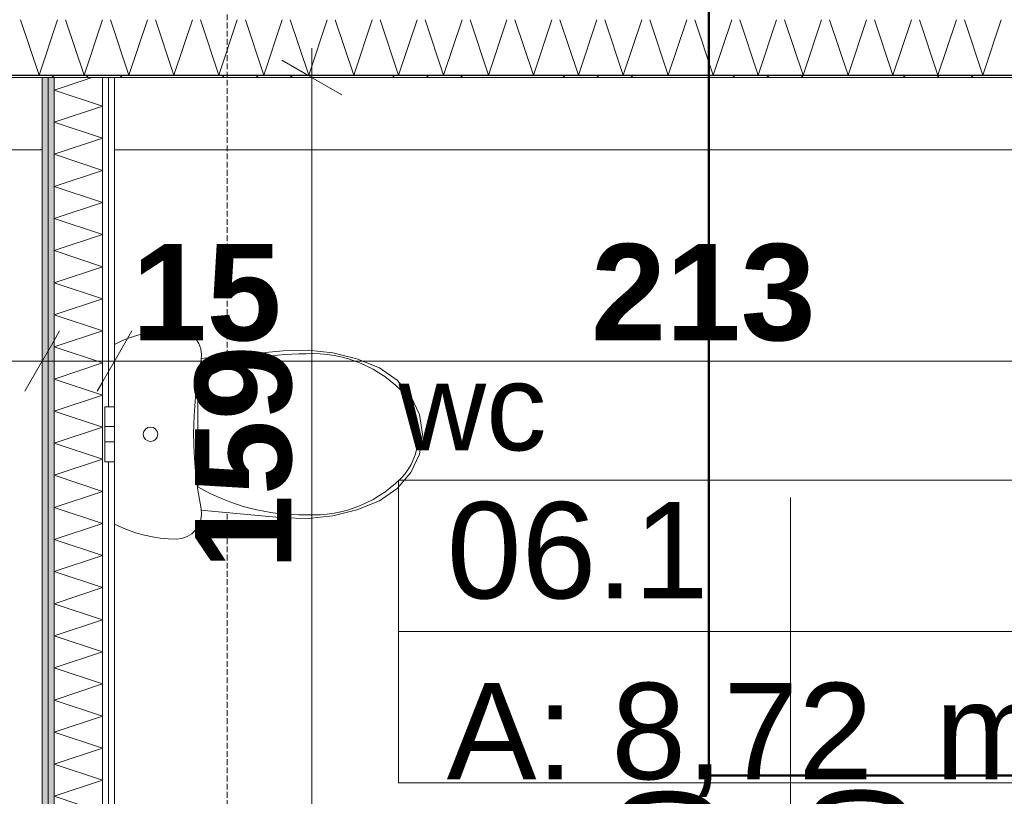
# Model space of a CAD drawing. Extents: x -7314 to 11761, y 144 to 9383.
# Tile 168 of 193: x 4186 to 4390, y 8608 to 8769. Entities that reach past the tile are written whole.
import ezdxf
from ezdxf.xclip import XClip

# ---------------------------------------------------------------- set-up
doc = ezdxf.new("R2010")
doc.units = 0
doc.header["$MEASUREMENT"] = 0
doc.header["$XCLIPFRAME"] = 0
doc.linetypes.add('Krawędzie ukryte', pattern=[68, 48, -20])
doc.linetypes.add('Wipeout_Contour', pattern=[20000, 0, -20000])
for name, color, linetype in [('FORMA - Arch 01 - 220-A Ściany', 7, 'Continuous'), ('FORMA - Arch 01 - 410-K Osie', 7, 'Continuous'), ('FORMA - Arch 01 - 540-I Ogrzewanie', 7, 'Continuous'), ('FORMA - Arch 02 - Strefy', 7, 'Continuous'), ('FORMA - Arch 02 - Ściany zewnętrzne', 7, 'Continuous'), ('FORMA - Arch 04 - Wymiary ogólne', 7, 'Continuous')]:
    doc.layers.add(name, color=color, linetype=linetype)
doc.styles.add('STYL_AUTOMATYCZNY_2', font='arial.ttf')
doc.styles.add('STYL_AUTOMATYCZNY_9', font='arial.ttf')
pattern_1 = [(0, (4185.3, -5972.398), (0, 7.5), [0, -7.5])]

# ---------------------------------------------------------------- blocks, each defined once
blk = doc.blocks.new('*X251')
at = {"layer": 'FORMA - Arch 01 - 220-A Ściany', "color": 7, "linetype": 'Continuous', "lineweight": 5, "ltscale": 0.025}
for p, q in [((4193.12, 8754.27), (4201, 8756.9)), ((4203.12, 8750.94), (4193.12, 8754.27)), ((4193.12, 8747.6), (4203.12, 8750.94)), ((4203.12, 8744.27), (4193.12, 8747.6)), ((4193.12, 8740.94), (4203.12, 8744.27)), ((4203.12, 8737.6), (4193.12, 8740.94)), ((4193.12, 8734.27), (4203.12, 8737.6)), ((4203.12, 8730.94), (4193.12, 8734.27)), ((4193.12, 8727.6), (4203.12, 8730.94)), ((4203.12, 8724.27), (4193.12, 8727.6)), ((4193.12, 8720.94), (4203.12, 8724.27)), ((4203.12, 8717.6), (4193.12, 8720.94)), ((4193.12, 8714.27), (4203.12, 8717.6)), ((4203.12, 8710.94), (4193.12, 8714.27)), ((4193.12, 8707.6), (4203.12, 8710.94)), ((4203.12, 8704.27), (4193.12, 8707.6)), ((4193.12, 8700.94), (4203.12, 8704.27)), ((4203.12, 8697.6), (4193.12, 8700.94)), ((4193.12, 8694.27), (4203.12, 8697.6)), ((4203.12, 8690.94), (4193.12, 8694.27)), ((4193.12, 8687.6), (4203.12, 8690.94)), ((4203.12, 8684.27), (4193.12, 8687.6)), ((4193.12, 8680.94), (4203.12, 8684.27)), ((4203.12, 8677.6), (4193.12, 8680.94)), ((4193.12, 8674.27), (4203.12, 8677.6)), ((4203.12, 8670.94), (4193.12, 8674.27)), ((4193.12, 8667.6), (4203.12, 8670.94)), ((4203.12, 8664.27), (4193.12, 8667.6)), ((4193.12, 8660.94), (4203.12, 8664.27)), ((4203.12, 8657.6), (4193.12, 8660.94)), ((4193.12, 8654.27), (4203.12, 8657.6)), ((4203.12, 8650.94), (4193.12, 8654.27)), ((4193.12, 8647.6), (4203.12, 8650.94)), ((4203.12, 8644.27), (4193.12, 8647.6)), ((4193.12, 8640.94), (4203.12, 8644.27)), ((4203.12, 8637.6), (4193.12, 8640.94)), ((4193.12, 8634.27), (4203.12, 8637.6)), ((4203.12, 8630.94), (4193.12, 8634.27)), ((4193.12, 8627.6), (4203.12, 8630.94)), ((4203.12, 8624.27), (4193.12, 8627.6)), ((4193.12, 8620.94), (4203.12, 8624.27)), ((4203.12, 8617.6), (4193.12, 8620.94)), ((4193.12, 8614.27), (4203.12, 8617.6)), ((4203.12, 8610.94), (4193.12, 8614.27)), ((4193.12, 8607.6), (4203.12, 8610.94)), ((4203.12, 8604.27), (4193.12, 8607.6)), ((4193.12, 8600.94), (4203.12, 8604.27)), ((4203.12, 8597.6), (4193.12, 8600.94)), ((4197.25, 8595.65), (4203.12, 8597.6))]:
    blk.add_line(p, q, dxfattribs=at)
blk = doc.blocks.new('*X410')
at = {"layer": 'FORMA - Arch 01 - 220-A Ściany', "color": 7, "linetype": 'Continuous', "lineweight": 5, "ltscale": 0.025}
for p, q in [((4189.97, 8757.4), (4186.13, 8768.9)), ((4193.8, 8768.9), (4189.97, 8757.4)), ((4199.3, 8757.4), (4195.47, 8768.9)), ((4203.13, 8768.9), (4199.3, 8757.4)), ((4208.63, 8757.4), (4204.8, 8768.9)), ((4212.47, 8768.9), (4208.63, 8757.4)), ((4217.97, 8757.4), (4214.13, 8768.9)), ((4221.8, 8768.9), (4217.97, 8757.4)), ((4227.3, 8757.4), (4223.47, 8768.9)), ((4231.13, 8768.9), (4227.3, 8757.4)), ((4236.63, 8757.4), (4232.8, 8768.9)), ((4240.47, 8768.9), (4236.63, 8757.4)), ((4245.97, 8757.4), (4242.13, 8768.9)), ((4249.8, 8768.9), (4245.97, 8757.4)), ((4255.3, 8757.4), (4251.47, 8768.9)), ((4259.13, 8768.9), (4255.3, 8757.4)), ((4264.63, 8757.4), (4260.8, 8768.9)), ((4268.47, 8768.9), (4264.63, 8757.4)), ((4273.97, 8757.4), (4270.13, 8768.9)), ((4277.8, 8768.9), (4273.97, 8757.4)), ((4283.3, 8757.4), (4279.47, 8768.9)), ((4287.13, 8768.9), (4283.3, 8757.4)), ((4292.63, 8757.4), (4288.8, 8768.9)), ((4296.47, 8768.9), (4292.63, 8757.4)), ((4301.97, 8757.4), (4298.13, 8768.9)), ((4305.8, 8768.9), (4301.97, 8757.4)), ((4311.3, 8757.4), (4307.47, 8768.9)), ((4315.13, 8768.9), (4311.3, 8757.4)), ((4320.63, 8757.4), (4316.8, 8768.9)), ((4324.47, 8768.9), (4320.63, 8757.4)), ((4329.97, 8757.4), (4326.13, 8768.9)), ((4333.8, 8768.9), (4329.97, 8757.4)), ((4339.3, 8757.4), (4335.47, 8768.9)), ((4343.13, 8768.9), (4339.3, 8757.4)), ((4348.63, 8757.4), (4344.8, 8768.9)), ((4352.47, 8768.9), (4348.63, 8757.4)), ((4357.97, 8757.4), (4354.13, 8768.9)), ((4361.8, 8768.9), (4357.97, 8757.4)), ((4367.3, 8757.4), (4363.47, 8768.9)), ((4371.13, 8768.9), (4367.3, 8757.4)), ((4376.63, 8757.4), (4372.8, 8768.9)), ((4380.47, 8768.9), (4376.63, 8757.4)), ((4385.97, 8757.4), (4382.13, 8768.9)), ((4389.8, 8768.9), (4385.97, 8757.4))]:
    blk.add_line(p, q, dxfattribs=at)
blk = doc.blocks.new('Rysunek_1_1', base_point=(4185.3, -5972.4))
at = {"color": 254, "linetype": 'Wipeout_Contour', "lineweight": 0, "ltscale": 38356.162914}
blk.add_wipeout([(4251.46, 8531.38), (4253.96, 8531.38), (4253.96, 8657.38), (4251.46, 8657.38)], dxfattribs=at).dxf.layer = 'FORMA - Arch 02 - Strefy'
at = {"color": 254, "linetype": 'Wipeout_Contour', "lineweight": 0, "ltscale": 38500.159546}
blk.add_wipeout([(4190.62, 8756.9), (3824.83, 8756.9), (3824.83, 8741.9), (4190.62, 8741.9)], dxfattribs=at).dxf.layer = 'FORMA - Arch 02 - Ściany zewnętrzne'
at = {"layer": 'FORMA - Arch 02 - Ściany zewnętrzne', "color": 7, "linetype": 'Continuous', "lineweight": 13, "ltscale": 0.025}
blk.add_line((4190.62, 8741.9), (4190.62, 8756.9), dxfattribs=at)
at = {"layer": 'FORMA - Arch 02 - Ściany zewnętrzne', "color": 7, "linetype": 'Continuous', "lineweight": 13, "ltscale": 0.025, "flags": 128}
for points in [[(4190.62, 8756.9), (3824.83, 8756.9)], [(3824.83, 8741.9), (4190.62, 8741.9)]]:
    blk.add_lwpolyline(points, dxfattribs=at)
at = {"color": 254, "linetype": 'Wipeout_Contour', "lineweight": 0, "ltscale": 48057.884686}
blk.add_wipeout([(4267.84, 8756.9), (4205.62, 8756.9), (4205.62, 8347.9), (4418.86, 8347.9), (4418.86, 8756.9)], dxfattribs=at).dxf.layer = 'FORMA - Arch 02 - Strefy'
at = {"layer": 'FORMA - Arch 01 - 220-A Ściany', "color": 7, "linetype": 'Continuous', "lineweight": 15, "ltscale": 0.025}
blk.add_line((4346.04, 8669.68), (4346.04, 8578.05), dxfattribs=at)
at = {"layer": 'FORMA - Arch 02 - Strefy', "color": 7, "linetype": 'Continuous', "lineweight": 13, "ltscale": 0.025}
for p, q in [((4412.09, 8641.86), (4264.63, 8641.86)), ((4264.63, 8641.86), (4412.09, 8641.86)), ((4264.63, 8610.43), (4264.63, 8641.86)), ((4412.09, 8610.43), (4264.63, 8610.43))]:
    blk.add_line(p, q, dxfattribs=at)
at = {"layer": 'FORMA - Arch 01 - 220-A Ściany', "color": 7, "linetype": 'Continuous', "lineweight": 13, "char_height": 20, "attachment_point": 7, "rotation": 90, "style": 'STYL_AUTOMATYCZNY_2'}
for s, insert in [('\\A1;{\\pql;\\pt0;\\fArial|b0|i0|c238|p0;\\W1.000000;90\\fArial|b0|i0|c238|p0;\\W1.000000;\\A1{\\H.66x;\\S^  ;}\\fArial|b0|i0|c238|p0;\\W1.000000;\\fArial|b0|i0|c238|p0;\\W1.000000;}', (4336.38, 8578.79)), ('\\A1;{\\pql;\\pt0;\\fArial|b0|i0|c238|p0;\\W1.000000;200\\fArial|b0|i0|c238|p0;\\W1.000000;\\A1{\\H.66x;\\S^  ;}\\fArial|b0|i0|c238|p0;\\W1.000000;\\fArial|b0|i0|c238|p0;\\W1.000000;}', (4376.38, 8563.53))]:
    blk.add_mtext(s, dxfattribs=dict(at, insert=insert))
at = {"layer": 'FORMA - Arch 02 - Strefy', "color": 7, "linetype": 'Continuous', "lineweight": 13, "char_height": 20, "attachment_point": 1, "style": 'STYL_AUTOMATYCZNY_2'}
for s, insert in [('\\A1;{\\pql;\\pt0,460;\\fArial|b0|i0|c238|p0;\\W1.000000;06.1\\fArial|b0|i0|c238|p0;\\W1.000000;\\A1{\\H.66x;\\S^  ;}\\fArial|b0|i0|c238|p0;\\W1.000000;\\fArial|b0|i0|c238|p0;\\W1.000000;\\A1{\\H.66x;\\S^  ;}}', (4274.63, 8668.71)), ('\\A1;{\\pql;\\pt0,460;\\fArial|b0|i0|c238|p0;\\W1.000000;A: 8,72\\fArial|b0|i0|c238|p0;\\W1.000000;\\A1{\\H.66x;\\S^  ;}\\fArial|b0|i0|c238|p0;\\W1.000000; m\\fArial|b0|i0|c238|p0;\\W1.000000;\\A1{\\H.66x;\\S2^  ;}}', (4274.63, 8637))]:
    blk.add_mtext(s, dxfattribs=dict(at, insert=insert))
at = {"layer": 'FORMA - Arch 04 - Wymiary ogólne', "color": 154, "linetype": 'Continuous', "lineweight": 13, "insert": (4304.61, 8702), "char_height": 20, "width": 45.7634, "attachment_point": 7, "style": 'STYL_AUTOMATYCZNY_9'}
blk.add_mtext('\\A1;{\\pql;\\fArial|b1|i0|c238|p0;\\W1.000000;213}', dxfattribs=at)
at = {"color": 254, "linetype": 'Wipeout_Contour', "lineweight": 0, "ltscale": 34057.259102}
blk.add_wipeout([(4190.62, 8756.9), (4190.62, 6001.9), (4191.87, 6001.9), (4191.87, 8756.9)], dxfattribs=at).dxf.layer = 'FORMA - Arch 01 - 220-A Ściany'
at = {"color": 254, "linetype": 'Wipeout_Contour', "lineweight": 0, "ltscale": 39014.925015}
blk.add_wipeout([(4205.62, 8756.9), (4205.62, 8741.9), (4414.04, 8741.9), (4414.04, 8756.9)], dxfattribs=at).dxf.layer = 'FORMA - Arch 02 - Ściany zewnętrzne'
at = {"layer": 'FORMA - Arch 01 - 220-A Ściany', "linetype": 'Continuous', "lineweight": 5}
h = blk.add_hatch(dxfattribs=at)
h.set_pattern_fill('Gips_0001', style=0, pattern_type=2)
h.set_pattern_definition(pattern_1)
h.paths.add_polyline_path([(4190.62, 8756.9), (4190.62, 6001.9), (4191.87, 6001.9), (4191.87, 8756.9)])
at = {"layer": 'FORMA - Arch 01 - 220-A Ściany', "color": 7, "linetype": 'Continuous', "lineweight": 15, "ltscale": 0.025, "flags": 128}
blk.add_lwpolyline([(4190.62, 8756.9), (4190.62, 6001.9)], dxfattribs=at)
at = {"layer": 'FORMA - Arch 02 - Ściany zewnętrzne', "color": 7, "linetype": 'Continuous', "lineweight": 13, "ltscale": 0.025}
blk.add_line((4205.62, 8756.9), (4205.62, 8741.9), dxfattribs=at)
at = {"layer": 'FORMA - Arch 02 - Ściany zewnętrzne', "color": 7, "linetype": 'Continuous', "lineweight": 13, "ltscale": 0.025, "flags": 128}
for points in [[(4414.04, 8756.9), (4205.62, 8756.9)], [(4205.62, 8741.9), (4414.04, 8741.9)]]:
    blk.add_lwpolyline(points, dxfattribs=at)
at = {"layer": 'FORMA - Arch 04 - Wymiary ogólne', "color": 154, "linetype": 'Continuous', "lineweight": 13, "ltscale": 0.025}
for p, q in [((4190.62, 8707.37), (4190.62, 8688.62)), ((4190.62, 8698), (3209.71, 8698))]:
    blk.add_line(p, q, dxfattribs=at)
at = {"color": 254, "linetype": 'Wipeout_Contour', "lineweight": 0, "ltscale": 34059.770011}
blk.add_wipeout([(4191.87, 8756.9), (4191.87, 6001.9), (4193.12, 6001.9), (4193.12, 8756.9)], dxfattribs=at).dxf.layer = 'FORMA - Arch 01 - 220-A Ściany'
at = {"color": 254, "linetype": 'Wipeout_Contour', "lineweight": 0, "ltscale": 38570.971386}
blk.add_wipeout([(4205.62, 8598.15), (4205.62, 8756.9), (4204.37, 8756.9), (4204.37, 8598.15)], dxfattribs=at).dxf.layer = 'FORMA - Arch 01 - 220-A Ściany'
at = {"layer": 'FORMA - Arch 01 - 220-A Ściany', "linetype": 'Continuous', "lineweight": 5}
h = blk.add_hatch(dxfattribs=at)
h.set_pattern_fill('Gips_0001', style=0, pattern_type=2)
h.set_pattern_definition(pattern_1)
h.paths.add_polyline_path([(4191.87, 8756.9), (4191.87, 6001.9), (4193.12, 6001.9), (4193.12, 8756.9)])
h = blk.add_hatch(dxfattribs=at)
h.set_pattern_fill('Gips_0001', style=0, pattern_type=2)
h.set_pattern_definition(pattern_1)
h.paths.add_polyline_path([(4205.62, 8598.15), (4205.62, 8756.9), (4204.37, 8756.9), (4204.37, 8598.15)])
at = {"layer": 'FORMA - Arch 01 - 220-A Ściany', "color": 7, "linetype": 'Continuous', "lineweight": 13, "ltscale": 0.025}
blk.add_line((4191.87, 8756.9), (4191.87, 6001.9), dxfattribs=at)
at = {"layer": 'FORMA - Arch 01 - 220-A Ściany', "color": 7, "linetype": 'Continuous', "lineweight": 15, "ltscale": 0.025, "flags": 128}
blk.add_lwpolyline([(4205.62, 8598.15), (4205.62, 8756.9)], dxfattribs=at)
at = {"color": 254, "linetype": 'Wipeout_Contour', "lineweight": 0, "ltscale": 38566.545178}
blk.add_wipeout([(4204.37, 8596.9), (4204.37, 8756.9), (4203.12, 8756.9), (4203.12, 8596.9)], dxfattribs=at).dxf.layer = 'FORMA - Arch 01 - 220-A Ściany'
at = {"layer": 'FORMA - Arch 01 - 220-A Ściany', "linetype": 'Continuous', "lineweight": 5}
h = blk.add_hatch(dxfattribs=at)
h.set_pattern_fill('Gips_0001', style=0, pattern_type=2)
h.set_pattern_definition(pattern_1)
h.paths.add_polyline_path([(4204.37, 8596.9), (4204.37, 8756.9), (4203.12, 8756.9), (4203.12, 8596.9)])
at = {"layer": 'FORMA - Arch 01 - 220-A Ściany', "color": 7, "linetype": 'Continuous', "lineweight": 13, "ltscale": 0.025}
blk.add_line((4204.37, 8596.9), (4204.37, 8756.9), dxfattribs=at)
at = {"color": 254, "linetype": 'Wipeout_Contour', "lineweight": 0, "ltscale": 38554.497287}
blk.add_wipeout([(4203.12, 8595.65), (4203.12, 8756.9), (4193.12, 8756.9), (4193.12, 8595.65)], dxfattribs=at).dxf.layer = 'FORMA - Arch 01 - 220-A Ściany'
at = {"layer": 'FORMA - Arch 01 - 220-A Ściany', "color": 7, "linetype": 'Continuous', "lineweight": 13, "ltscale": 0.025}
for p, q in [((4193.12, 8756.9), (4193.12, 8595.65)), ((4203.12, 8595.65), (4203.12, 8756.9))]:
    blk.add_line(p, q, dxfattribs=at)
at = {"layer": 'FORMA - Arch 01 - 220-A Ściany', "color": 7, "linetype": 'Continuous', "lineweight": 15, "ltscale": 0.025, "flags": 128}
blk.add_lwpolyline([(4205.62, 8756.9), (4190.62, 8756.9)], dxfattribs=at)
at = {"layer": 'FORMA - Arch 04 - Wymiary ogólne', "color": 154, "linetype": 'Continuous', "lineweight": 13, "ltscale": 0.025}
blk.add_line((4187.01, 8691.75), (4194.22, 8704.25), dxfattribs=at)
at = {"color": 7, "linetype": 'Continuous', "lineweight": 13, "ltscale": 0.025}
blk.add_blockref('*X251', (0, 0), dxfattribs=at)
at = {"color": 254, "linetype": 'Wipeout_Contour', "lineweight": 0, "ltscale": 39534.067717}
blk.add_wipeout([(3824.83, 8757.4), (3824.83, 8756.9), (5251.51, 8756.9), (5251.51, 8757.4)], dxfattribs=at).dxf.layer = 'FORMA - Arch 01 - 220-A Ściany'
at = {"color": 254, "linetype": 'Wipeout_Contour', "lineweight": 0, "ltscale": 38606.548821}
blk.add_wipeout([(4205.62, 8688.49), (4203.62, 8688.49), (4203.62, 8686.82), (4205.62, 8686.82)], dxfattribs=at).dxf.layer = 'FORMA - Arch 01 - 540-I Ogrzewanie'
at = {"color": 254, "linetype": 'Wipeout_Contour', "lineweight": 0, "ltscale": 38593.949168}
blk.add_wipeout([(4205.62, 8684.39), (4203.62, 8684.39), (4203.62, 8683.92), (4205.62, 8683.92)], dxfattribs=at).dxf.layer = 'FORMA - Arch 01 - 540-I Ogrzewanie'
at = {"layer": 'FORMA - Arch 01 - 220-A Ściany', "linetype": 'Continuous', "lineweight": 5}
h = blk.add_hatch(dxfattribs=at)
h.set_pattern_fill('Aluminium_0001', style=0, pattern_type=2)
h.set_pattern_definition([(45, (4185.3, -5972.398), (-17.67767, 17.67767), []), (45, (4181.764, -5968.863), (-17.67767, 17.67767), []), (45, (4178.229, -5965.327), (-17.67767, 17.67767), [])])
h.paths.add_polyline_path([(3824.83, 8757.4), (3824.83, 8756.9), (5251.51, 8756.9), (5251.51, 8757.4)])
at = {"layer": 'FORMA - Arch 01 - 540-I Ogrzewanie', "color": 6, "linetype": 'Continuous', "lineweight": 15, "ltscale": 0.025}
blk.add_line((4205.62, 8688.49), (4203.62, 8688.49), dxfattribs=at)
at = {"color": 254, "linetype": 'Wipeout_Contour', "lineweight": 0, "ltscale": 38591.069006}
blk.add_wipeout([(4205.62, 8683.92), (4203.62, 8683.92), (4203.62, 8682.79), (4205.62, 8682.79)], dxfattribs=at).dxf.layer = 'FORMA - Arch 01 - 540-I Ogrzewanie'
at = {"color": 254, "linetype": 'Wipeout_Contour', "lineweight": 0, "ltscale": 59326.742158}
blk.add_wipeout([(3824.83, 8759.9), (3824.83, 8757.4), (5251.51, 8757.4), (5251.51, 8759.9), (5251.51, 8768.9), (3824.83, 8768.9)], dxfattribs=at).dxf.layer = 'FORMA - Arch 01 - 220-A Ściany'
at = {"color": 254, "linetype": 'Wipeout_Contour', "lineweight": 0, "ltscale": 38599.167984}
blk.add_wipeout([(4205.62, 8686.82), (4203.62, 8686.82), (4203.62, 8684.39), (4205.62, 8684.39)], dxfattribs=at).dxf.layer = 'FORMA - Arch 01 - 540-I Ogrzewanie'
at = {"color": 254, "linetype": 'Wipeout_Contour', "lineweight": 0, "ltscale": 38586.995952}
blk.add_wipeout([(4205.62, 8682.79), (4203.62, 8682.79), (4203.62, 8681.66), (4205.62, 8681.66)], dxfattribs=at).dxf.layer = 'FORMA - Arch 01 - 540-I Ogrzewanie'
at = {"layer": 'FORMA - Arch 01 - 220-A Ściany', "color": 7, "linetype": 'Continuous', "lineweight": 25, "ltscale": 0.025}
blk.add_line((3824.83, 8757.4), (5251.51, 8757.4), dxfattribs=at)
at = {"layer": 'FORMA - Arch 01 - 220-A Ściany', "color": 7, "linetype": 'Continuous', "lineweight": 15, "ltscale": 0.025, "flags": 128}
blk.add_lwpolyline([(3824.83, 8756.9), (5251.51, 8756.9)], dxfattribs=at)
at = {"layer": 'FORMA - Arch 01 - 410-K Osie', "color": 7, "linetype": 'Krawędzie ukryte', "lineweight": 13, "ltscale": 0.025}
for p, q in [((4229.04, 5890.7), (4229.04, 8978.35)), ((9416.23, 8756.9), (587.6, 8756.9))]:
    blk.add_line(p, q, dxfattribs=at)
at = {"layer": 'FORMA - Arch 01 - 540-I Ogrzewanie', "color": 6, "linetype": 'Continuous', "lineweight": 15, "ltscale": 0.025}
for p, q in [((4203.62, 8688.49), (4203.62, 8686.82)), ((4203.62, 8686.82), (4203.62, 8684.39)), ((4205.62, 8688.49), (4205.62, 8686.82)), ((4205.62, 8686.82), (4205.62, 8684.39)), ((4203.62, 8684.39), (4203.62, 8683.92)), ((4205.62, 8684.39), (4203.62, 8684.39)), ((4203.62, 8683.92), (4203.62, 8682.79)), ((4205.62, 8684.39), (4205.62, 8683.92)), ((4205.62, 8683.92), (4205.62, 8682.79))]:
    blk.add_line(p, q, dxfattribs=at)
at = {"layer": 'FORMA - Arch 04 - Wymiary ogólne', "color": 154, "linetype": 'Continuous', "lineweight": 13, "ltscale": 0.025}
for p, q in [((4246.62, 8756.9), (4246.62, 8763.01)), ((4252.87, 8753.29), (4240.37, 8760.51)), ((4256, 8756.9), (4237.25, 8756.9))]:
    blk.add_line(p, q, dxfattribs=at)
at = {"color": 7, "linetype": 'Continuous', "lineweight": 13, "ltscale": 0.025}
blk.add_blockref('*X410', (0, 0), dxfattribs=at)
at = {"color": 254, "linetype": 'Wipeout_Contour', "lineweight": 0, "ltscale": 38584.115945}
blk.add_wipeout([(4205.62, 8681.66), (4203.62, 8681.66), (4203.62, 8681.19), (4205.62, 8681.19)], dxfattribs=at).dxf.layer = 'FORMA - Arch 01 - 540-I Ogrzewanie'
at = {"color": 254, "linetype": 'Wipeout_Contour', "lineweight": 0, "ltscale": 38578.897558}
blk.add_wipeout([(4203.62, 8681.19), (4203.62, 8678.76), (4205.62, 8678.76), (4205.62, 8681.19)], dxfattribs=at).dxf.layer = 'FORMA - Arch 01 - 540-I Ogrzewanie'
at = {"layer": 'FORMA - Arch 01 - 540-I Ogrzewanie', "color": 6, "linetype": 'Continuous', "lineweight": 15, "ltscale": 0.025}
for p, q in [((4203.62, 8682.79), (4203.62, 8681.66)), ((4205.62, 8682.79), (4205.62, 8681.66)), ((4203.62, 8681.66), (4203.62, 8681.19)), ((4205.62, 8681.19), (4203.62, 8681.19)), ((4205.62, 8681.66), (4205.62, 8681.19))]:
    blk.add_line(p, q, dxfattribs=at)
at = {"color": 254, "linetype": 'Wipeout_Contour', "lineweight": 0, "ltscale": 38571.517962}
blk.add_wipeout([(4205.62, 8678.76), (4203.62, 8678.76), (4203.62, 8677.09), (4205.62, 8677.09)], dxfattribs=at).dxf.layer = 'FORMA - Arch 01 - 540-I Ogrzewanie'
at = {"layer": 'FORMA - Arch 01 - 540-I Ogrzewanie', "color": 6, "linetype": 'Continuous', "lineweight": 15, "ltscale": 0.025}
for p, q in [((4203.62, 8681.19), (4203.62, 8678.76)), ((4205.62, 8681.19), (4205.62, 8678.76)), ((4203.62, 8678.76), (4203.62, 8677.09)), ((4205.62, 8678.76), (4205.62, 8677.09)), ((4205.62, 8677.09), (4203.62, 8677.09))]:
    blk.add_line(p, q, dxfattribs=at)
at = {"color": 254, "linetype": 'Wipeout_Contour', "lineweight": 0, "ltscale": 183691.321842}
blk.add_wipeout([(4250.96, 8699.73), (4245.82, 8700.28), (4240.65, 8700.12), (4205.62, 8696.88), (4205.62, 8668.69), (4240.65, 8665.45), (4245.82, 8665.3), (4250.96, 8665.84), (4255.93, 8667.09), (4260.63, 8668.99), (4264.35, 8671.55), (4267.2, 8674.85), (4268.99, 8678.68), (4269.62, 8682.79), (4268.99, 8686.89), (4267.2, 8690.72), (4264.35, 8694.03), (4260.63, 8696.59), (4255.93, 8698.49)], dxfattribs=at).dxf.layer = 'FORMA - Arch 01 - 540-I Ogrzewanie'
at = {"layer": 'FORMA - Arch 01 - 540-I Ogrzewanie', "color": 6, "linetype": 'Continuous', "lineweight": 15, "ltscale": 0.025}
for p, q in [((4222.92, 8682.79), (4222.92, 8693.68)), ((4222.92, 8671.89), (4222.92, 8682.79))]:
    blk.add_line(p, q, dxfattribs=at)
at = {"layer": 'FORMA - Arch 01 - 540-I Ogrzewanie', "color": 6, "linetype": 'Continuous', "lineweight": 15, "ltscale": 0.025, "flags": 128}
blk.add_lwpolyline([(4250.96, 8699.73), (4255.93, 8698.49), (4260.63, 8696.59), (4264.35, 8694.03), (4267.2, 8690.72), (4268.99, 8686.89), (4269.62, 8682.79), (4268.99, 8678.68), (4267.2, 8674.85), (4264.35, 8671.55), (4260.63, 8668.99), (4255.93, 8667.09), (4250.96, 8665.84), (4245.82, 8665.3), (4240.65, 8665.45), (4205.62, 8668.69), (4205.62, 8696.88), (4240.65, 8700.12), (4245.82, 8700.28)], close=True, dxfattribs=at)
at = {"layer": 'FORMA - Arch 01 - 540-I Ogrzewanie', "color": 6, "linetype": 'Continuous', "lineweight": 15, "ltscale": 0.025}
for centre, major_axis, start_param, end_param in [((4244.41, 8656.98), (42.55, 0), 1.547181, 2.100201), ((4246.85, 8673.84), (25.71, 0), 0.725939, 1.626528), ((4254.89, 8682.71), (13.86, 0), 0.005861, 0.632505), ((4254.89, 8682.87), (13.86, 0), 5.650681, 6.277324), ((4246.85, 8691.73), (25.71, 0), 4.656662, 5.55725), ((4244.41, 8708.6), (42.55, 0), 4.182987, 4.736007)]:
    blk.add_ellipse(centre, major_axis=major_axis, ratio=0.999377, start_param=start_param, end_param=end_param, dxfattribs=at)
at = {"layer": 'FORMA - Arch 02 - Strefy', "color": 7, "linetype": 'Continuous', "lineweight": 13, "ltscale": 0.025}
for p, q in [((4264.63, 8673.29), (4412.09, 8673.29)), ((4264.63, 8641.86), (4264.63, 8673.29))]:
    blk.add_line(p, q, dxfattribs=at)
at = {"layer": 'FORMA - Arch 04 - Wymiary ogólne', "color": 154, "linetype": 'Continuous', "lineweight": 13, "ltscale": 0.025}
blk.add_line((4246.62, 8598.15), (4246.62, 8756.9), dxfattribs=at)
at = {"layer": 'FORMA - Arch 02 - Strefy', "color": 7, "linetype": 'Continuous', "lineweight": 13, "insert": (4264.63, 8697.46), "char_height": 18, "attachment_point": 1, "style": 'STYL_AUTOMATYCZNY_2'}
blk.add_mtext('\\A1;{\\pql;\\pt0,460;\\fArial|b0|i0|c238|p0;\\W1.000000;wc\\fArial|b0|i0|c238|p0;\\W1.000000;\\A1{\\H.66x;\\S^  ;}\\fArial|b0|i0|c238|p0;\\W1.000000;\\fArial|b0|i0|c238|p0;\\W1.000000;\\A1{\\H.66x;\\S^  ;}}', dxfattribs=at)
at = {"color": 254, "linetype": 'Wipeout_Contour', "lineweight": 0, "ltscale": 395770.30307}
blk.add_wipeout([(4205.62, 8701.46), (4205.62, 8664.11), (4207.12, 8663.4), (4208.67, 8662.78), (4210.25, 8662.25), (4211.86, 8661.82), (4213.49, 8661.48), (4215.14, 8661.23), (4216.8, 8661.09), (4218.46, 8661.04), (4219.62, 8661.17), (4220.71, 8661.54), (4221.7, 8662.15), (4222.53, 8662.97), (4223.16, 8663.94), (4223.56, 8665.03), (4223.72, 8666.18), (4223.61, 8667.34), (4222.93, 8671.17), (4222.45, 8675.02), (4222.16, 8678.9), (4222.06, 8682.79), (4222.16, 8686.67), (4222.45, 8690.55), (4222.93, 8694.41), (4223.61, 8698.24), (4223.72, 8699.39), (4223.56, 8700.54), (4223.16, 8701.63), (4222.53, 8702.61), (4221.7, 8703.42), (4220.71, 8704.03), (4219.62, 8704.41), (4218.46, 8704.54), (4216.8, 8704.49), (4215.14, 8704.34), (4213.49, 8704.1), (4211.86, 8703.76), (4210.25, 8703.32), (4208.67, 8702.79), (4207.12, 8702.17)], dxfattribs=at).dxf.layer = 'FORMA - Arch 01 - 540-I Ogrzewanie'
at = {"layer": 'FORMA - Arch 01 - 540-I Ogrzewanie', "color": 6, "linetype": 'Continuous', "lineweight": 15, "ltscale": 0.025, "flags": 128}
blk.add_lwpolyline([(4205.62, 8701.46), (4207.12, 8702.17), (4208.67, 8702.79), (4210.25, 8703.32), (4211.86, 8703.76), (4213.49, 8704.1), (4215.14, 8704.34), (4216.8, 8704.49), (4218.46, 8704.54), (4219.62, 8704.41), (4220.71, 8704.03), (4221.7, 8703.42), (4222.53, 8702.61), (4223.16, 8701.63), (4223.56, 8700.54), (4223.72, 8699.39), (4223.61, 8698.24), (4222.93, 8694.41), (4222.45, 8690.55), (4222.16, 8686.67), (4222.06, 8682.79), (4222.16, 8678.9), (4222.45, 8675.02), (4222.93, 8671.17), (4223.61, 8667.34), (4223.72, 8666.18), (4223.56, 8665.03), (4223.16, 8663.94), (4222.53, 8662.97), (4221.7, 8662.15), (4220.71, 8661.54), (4219.62, 8661.17), (4218.46, 8661.04), (4216.8, 8661.09), (4215.14, 8661.23), (4213.49, 8661.48), (4211.86, 8661.82), (4210.25, 8662.25), (4208.67, 8662.78), (4207.12, 8663.4), (4205.62, 8664.11)], close=True, dxfattribs=at)
at = {"layer": 'FORMA - Arch 01 - 540-I Ogrzewanie', "color": 6, "linetype": 'Continuous', "lineweight": 15, "ltscale": 0.025}
blk.add_ellipse((4213.11, 8682.79), major_axis=(0, 1.5), ratio=0.999724, dxfattribs=at)
at = {"layer": 'FORMA - Arch 04 - Wymiary ogólne', "color": 154, "linetype": 'Continuous', "lineweight": 13, "ltscale": 0.025}
for p, q in [((4205.62, 8707.37), (4205.62, 8688.62)), ((4202.01, 8691.75), (4209.22, 8704.25)), ((4205.62, 8698), (4190.62, 8698)), ((4418.86, 8698), (4205.62, 8698))]:
    blk.add_line(p, q, dxfattribs=at)
at = {"layer": 'FORMA - Arch 04 - Wymiary ogólne', "color": 154, "linetype": 'Continuous', "lineweight": 13, "insert": (4209.23, 8702), "char_height": 20, "width": 30.509, "attachment_point": 7, "style": 'STYL_AUTOMATYCZNY_9'}
blk.add_mtext('\\A1;{\\pql;\\fArial|b1|i0|c238|p0;\\W1.000000;15}', dxfattribs=at)
at = {"layer": 'FORMA - Arch 04 - Wymiary ogólne', "color": 154, "linetype": 'Continuous', "lineweight": 13, "insert": (4242.62, 8654.64), "char_height": 20, "width": 45.7634, "attachment_point": 7, "rotation": 90, "style": 'STYL_AUTOMATYCZNY_9'}
blk.add_mtext('\\A1;{\\pql;\\fArial|b1|i0|c238|p0;\\W1.000000;159}', dxfattribs=at)

msp = doc.modelspace()

# ---------------------------------------------------------------- block references
at = {"lineweight": 20}
ref = msp.add_blockref('Rysunek_1_1', (4185.29965, -5972.39804), dxfattribs=at)
XClip(ref).set_block_clipping_path([(254.0251470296, 246.5573808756), (9689.7973583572, 9358.9497337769)])

# ---------------------------------------------------------------- next in the draw order: linework, layer by layer
at = {"lineweight": 50}
msp.add_lwpolyline([(4529.04065, 8861.89689), (4529.04065, 8611.89689), (4329.04065, 8611.89689), (4329.04065, 8861.89689), (4529.04065, 8861.89689)], dxfattribs=at)
msp.add_lwpolyline([(4529.04065, 8861.89689), (4529.04065, 8611.89689), (4329.04065, 8611.89689), (4329.04065, 8861.89689), (4529.04065, 8861.89689)], dxfattribs=at)

doc.saveas('drawing.dxf')
